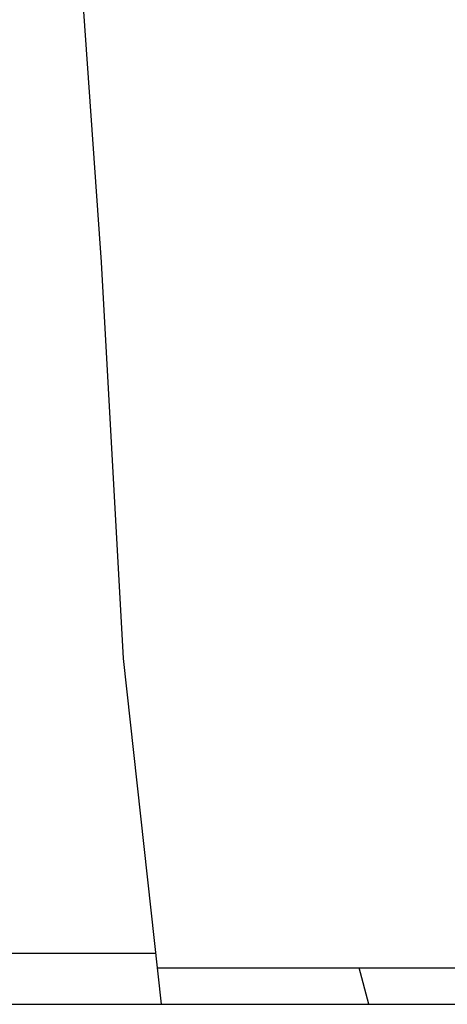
# Model space of a CAD drawing. Header units: centimetres. Extents: x 22052 to 56535, y 76485 to 78519.
# Tile 21 of 235: x 35437.59 to 35438.76, y 77786.31 to 77789. Entities that reach past the tile are written whole.
import ezdxf

# ---------------------------------------------------------------- set-up
doc = ezdxf.new("R2010")
doc.units = ezdxf.units.CM
doc.layers.add('$_urządzenia', color=250, linetype='Continuous')

# ---------------------------------------------------------------- blocks, each defined once
blk = doc.blocks.new('A$C92957c0b')
at = {"layer": '$_urządzenia'}
h = blk.add_hatch(dxfattribs=at)
h.set_pattern_fill('_USER', color=256, scale=11.9003414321, angle=285.0000000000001, pattern_type=0)
h.set_pattern_definition([(285.0000000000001, (-1585.0724248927, -2113.6056866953), (11.49484713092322, 3.080035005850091), [])])
h.paths.add_polyline_path([(-212.1184111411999, -1126), (-212.1184111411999, -1127), (-226.9642974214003, -1127), (-227.0064522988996, -1126.756970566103), (-227.0480494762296, -1126.509294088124), (-227.0890889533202, -1126.256970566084), (-227.1295707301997, -1126)])
for p, q in [((-229.0811104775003, -1099.0824711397), (-228.5336698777, -1106.74937655)), ((-228.5336698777, -1106.74937655), (-227.9372186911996, -1117.558112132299)), ((-227.9372186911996, -1117.558112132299), (-226.8972159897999, -1127)), ((-300, -1125.6), (-227.0514228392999, -1125.6)), ((-227.0073637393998, -1126), (-212.1184111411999, -1126)), ((-298.5999999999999, -1127), (-226.8972159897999, -1127)), ((-226.8972159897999, -1127), (-212.1184111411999, -1127))]:
    blk.add_line(p, q, dxfattribs=at)

msp = doc.modelspace()

# ---------------------------------------------------------------- block references
at = {"layer": '$_urządzenia', "xscale": 0.1, "yscale": 0.1, "zscale": 0.1}
msp.add_blockref('A$C92957c0b', (35460.66952159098, 77899.00970316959), dxfattribs=at)

doc.saveas('drawing.dxf')
